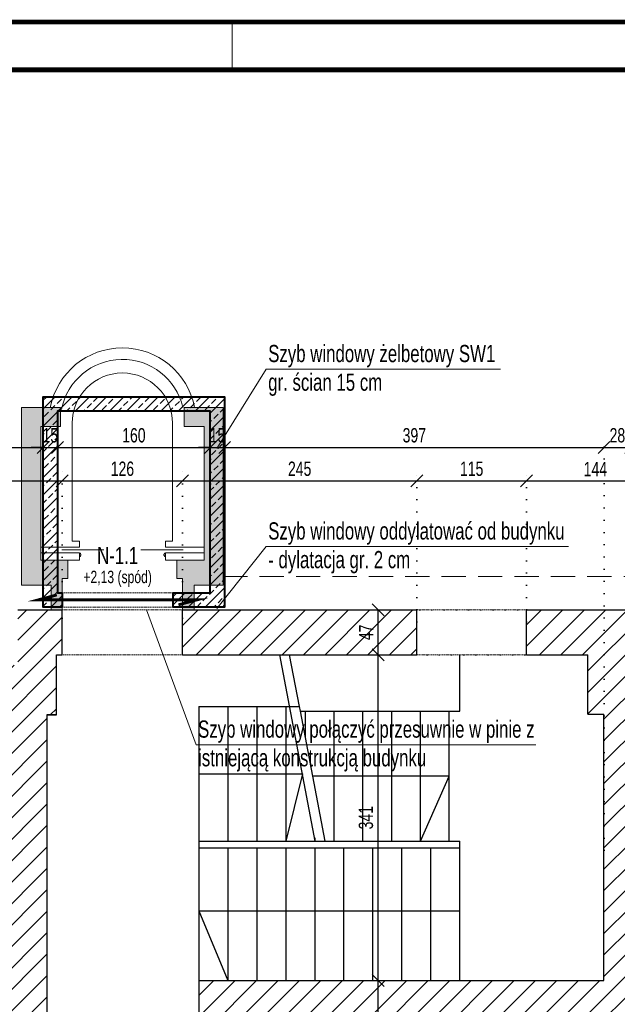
# Model space of a CAD drawing. Header units: millimetres. Extents: x 11149 to 111407, y -107619 to -23630.
# Tile 103 of 245: x 13029 to 13655, y -28161 to -27130. Entities that reach past the tile are written whole.
import ezdxf
from ezdxf.enums import TextEntityAlignment as Align

# ---------------------------------------------------------------- set-up
doc = ezdxf.new("R2010")
doc.units = ezdxf.units.MM
doc.header["$LTSCALE"] = 2
for name, pattern in [('DOT', [6.35, 0, -6.35]), ('HIDDEN', [9.525, 6.35, -3.175]), ('HIDDENX2', [19.05, 12.7, -6.35])]:
    doc.linetypes.add(name, pattern=pattern)
doc.layers.get('0').update_dxf_attribs({"plot": 0})
doc.layers.get('Defpoints').update_dxf_attribs({"color": 1})
for name, color, linetype, lineweight in [('0_OPIS', 7, 'Continuous', 13), ('3DPLAN_A_DRZWI', 173, 'Continuous', 5), ('3DPLAN_A_WYSOKOŚCI ZMIANA', 144, 'HIDDENX2', 5), ('A_WYBURZENIA', 6, 'Continuous', 0), ('A_ściany mur', 2, 'Continuous', 30), ('e-cad_opisyNadproża', 7, 'Continuous', 9), ('e-cad_wymiary', 4, 'Continuous', 9), ('Opisy', 7, 'Continuous', 13)]:
    doc.layers.add(name, color=color, linetype=linetype, lineweight=lineweight)
doc.layers.add('3DPLAN_A_KRESKOWANIE 1', color=253, linetype='Continuous')
doc.layers.add('A_SCHODY', color=6, linetype='Continuous')
doc.styles.add('e-cad_1', font='arial.ttf', dxfattribs={"width": 0.7})
doc.dimstyles.new('e-cad_1_100_[cm]', dxfattribs={"dimscale": 10, "dimtxt": 1.5, "dimasz": 1.25, "dimexe": 1.25, "dimexo": 0.625, "dimgap": 0.5, "dimtad": 1, "dimdec": 0, "dimrnd": 1, "dimzin": 1, "dimtxsty": 'e-cad_1', "dimblk": 'OBLIQUE', "dimcen": 2.5, "dimclrd": 256, "dimclre": 252, "dimclrt": 7, "dimadec": 0, "dimazin": 0, "dimtfac": 1, "dimtix": 1, "dimtmove": 2, "dimatfit": 3, "dimldrblk": 'NONE', "dimfxl": 60, "dimfxlon": 1, "dimarcsym": 0})

# ---------------------------------------------------------------- blocks, each defined once
blk = doc.blocks.new('D PRZESÓWNE 2X')
at = {"layer": '3DPLAN_A_DRZWI', "lineweight": 20}
for p, q in [((-20.5, 3.7), (28.4, 3.7)), ((120.5, 3.7), (71.6, 3.7))]:
    blk.add_line(p, q, dxfattribs=at)
at = {"layer": '3DPLAN_A_DRZWI'}
for points in [[(0, 0), (1.2, 0), (1.2, -1.2), (1.7, -1.2), (1.7, -2.9), (1.2, -2.9), (1.2, -4.1), (0, -4.1), (0, 0)], [(100, 0), (98.8, 0), (98.8, -1.2), (98.3, -1.2), (98.3, -2.9), (98.8, -2.9), (98.8, -4.1), (100, -4.1), (100, 0)]]:
    blk.add_lwpolyline(points, dxfattribs=at)
blk = doc.blocks.new('_OBLIQUE')
at = {"color": 0, "linetype": 'ByBlock', "lineweight": -2}
blk.add_line((-0.5, -0.5), (0.5, 0.5), dxfattribs=at)
blk = doc.blocks.new('*D312')
at = {"layer": 'Defpoints', "color": 0}
for p in [(13074, -27612.9), (13074, -27763), (12940, -27834.9)]:
    blk.add_point(p, dxfattribs=at)
at = {"layer": 'e-cad_wymiary', "color": 252, "linetype": 'DOT', "lineweight": -2}
for p, q in [((12940, -27828.6), (12940, -27600.4)), ((13074, -27756.7), (13074, -27600.4))]:
    blk.add_line(p, q, dxfattribs=at)
at = {"layer": 'e-cad_wymiary', "lineweight": -2}
blk.add_line((12940, -27612.9), (13074, -27612.9), dxfattribs=at)
at = {"layer": 'e-cad_wymiary', "lineweight": -2, "xscale": 12.5, "yscale": 12.5, "zscale": 12.5, "rotation": 180}
blk.add_blockref('_OBLIQUE', (12940, -27612.9), dxfattribs=at)
at = {"layer": 'e-cad_wymiary', "lineweight": -2, "xscale": 12.5, "yscale": 12.5, "zscale": 12.5}
blk.add_blockref('_OBLIQUE', (13074, -27612.9), dxfattribs=at)
at = {"layer": 'e-cad_wymiary', "color": 7, "insert": (13007, -27600.2), "char_height": 15, "attachment_point": 5, "style": 'e-cad_1'}
blk.add_mtext('134', dxfattribs=at)
blk = doc.blocks.new('_None')
blk = doc.blocks.new('*D313')
at = {"layer": 'Defpoints', "color": 0}
for p in [(13200, -27612.9), (13074, -27763), (13200, -27763)]:
    blk.add_point(p, dxfattribs=at)
at = {"layer": 'e-cad_wymiary', "color": 252, "linetype": 'DOT', "lineweight": -2}
for p, q in [((13074, -27756.7), (13074, -27600.4)), ((13200, -27756.7), (13200, -27600.4))]:
    blk.add_line(p, q, dxfattribs=at)
at = {"layer": 'e-cad_wymiary', "lineweight": -2}
blk.add_line((13074, -27612.9), (13200, -27612.9), dxfattribs=at)
at = {"layer": 'e-cad_wymiary', "lineweight": -2, "xscale": 12.5, "yscale": 12.5, "zscale": 12.5, "rotation": 180}
blk.add_blockref('_OBLIQUE', (13074, -27612.9), dxfattribs=at)
at = {"layer": 'e-cad_wymiary', "lineweight": -2, "xscale": 12.5, "yscale": 12.5, "zscale": 12.5}
blk.add_blockref('_OBLIQUE', (13200, -27612.9), dxfattribs=at)
at = {"layer": 'e-cad_wymiary', "color": 7, "insert": (13137, -27600.2), "char_height": 15, "attachment_point": 5, "style": 'e-cad_1'}
blk.add_mtext('126', dxfattribs=at)
blk = doc.blocks.new('*D314')
at = {"layer": 'Defpoints', "color": 0}
for p in [(13445, -27612.9), (13200, -27763), (13445, -27766.7)]:
    blk.add_point(p, dxfattribs=at)
at = {"layer": 'e-cad_wymiary', "color": 252, "linetype": 'DOT', "lineweight": -2}
for p, q in [((13200, -27756.7), (13200, -27600.4)), ((13445, -27760.4), (13445, -27600.4))]:
    blk.add_line(p, q, dxfattribs=at)
at = {"layer": 'e-cad_wymiary', "lineweight": -2}
blk.add_line((13200, -27612.9), (13445, -27612.9), dxfattribs=at)
at = {"layer": 'e-cad_wymiary', "lineweight": -2, "xscale": 12.5, "yscale": 12.5, "zscale": 12.5, "rotation": 180}
blk.add_blockref('_OBLIQUE', (13200, -27612.9), dxfattribs=at)
at = {"layer": 'e-cad_wymiary', "lineweight": -2, "xscale": 12.5, "yscale": 12.5, "zscale": 12.5}
blk.add_blockref('_OBLIQUE', (13445, -27612.9), dxfattribs=at)
at = {"layer": 'e-cad_wymiary', "color": 7, "insert": (13322.5, -27600.2), "char_height": 15, "attachment_point": 5, "style": 'e-cad_1'}
blk.add_mtext('245', dxfattribs=at)
blk = doc.blocks.new('*D315')
at = {"layer": 'Defpoints', "color": 0}
for p in [(13560, -27612.9), (13445, -27766.7), (13560, -27766.7)]:
    blk.add_point(p, dxfattribs=at)
at = {"layer": 'e-cad_wymiary', "color": 252, "linetype": 'DOT', "lineweight": -2}
for p, q in [((13445, -27760.4), (13445, -27600.4)), ((13560, -27760.4), (13560, -27600.4))]:
    blk.add_line(p, q, dxfattribs=at)
at = {"layer": 'e-cad_wymiary', "lineweight": -2}
blk.add_line((13445, -27612.9), (13560, -27612.9), dxfattribs=at)
at = {"layer": 'e-cad_wymiary', "lineweight": -2, "xscale": 12.5, "yscale": 12.5, "zscale": 12.5, "rotation": 180}
blk.add_blockref('_OBLIQUE', (13445, -27612.9), dxfattribs=at)
at = {"layer": 'e-cad_wymiary', "lineweight": -2, "xscale": 12.5, "yscale": 12.5, "zscale": 12.5}
blk.add_blockref('_OBLIQUE', (13560, -27612.9), dxfattribs=at)
at = {"layer": 'e-cad_wymiary', "color": 7, "insert": (13502.5, -27600.2), "char_height": 15, "attachment_point": 5, "style": 'e-cad_1'}
blk.add_mtext('115', dxfattribs=at)
blk = doc.blocks.new('*D316')
at = {"layer": 'Defpoints', "color": 0}
for p in [(13704, -27612.9), (13560, -27766.7), (13704, -27846.4)]:
    blk.add_point(p, dxfattribs=at)
at = {"layer": 'e-cad_wymiary', "color": 252, "linetype": 'DOT', "lineweight": -2}
for p, q in [((13560, -27760.4), (13560, -27600.4)), ((13704, -27840.1), (13704, -27600.4))]:
    blk.add_line(p, q, dxfattribs=at)
at = {"layer": 'e-cad_wymiary', "lineweight": -2}
blk.add_line((13560, -27612.9), (13704, -27612.9), dxfattribs=at)
at = {"layer": 'e-cad_wymiary', "lineweight": -2, "xscale": 12.5, "yscale": 12.5, "zscale": 12.5, "rotation": 180}
blk.add_blockref('_OBLIQUE', (13560, -27612.9), dxfattribs=at)
at = {"layer": 'e-cad_wymiary', "lineweight": -2, "xscale": 12.5, "yscale": 12.5, "zscale": 12.5}
blk.add_blockref('_OBLIQUE', (13704, -27612.9), dxfattribs=at)
at = {"layer": 'e-cad_wymiary', "color": 7, "insert": (13632, -27600.4), "char_height": 15, "attachment_point": 5, "style": 'e-cad_1'}
blk.add_mtext('144', dxfattribs=at)
blk = doc.blocks.new('*D336')
at = {"layer": 'Defpoints', "color": 0}
for p in [(13054, -27577.9), (13054, -27640.1), (12457, -27924)]:
    blk.add_point(p, dxfattribs=at)
at = {"layer": 'e-cad_wymiary', "color": 252, "linetype": 'DOT', "lineweight": -2}
for p, q in [((12457, -27917.7), (12457, -27565.4)), ((13054, -27633.8), (13054, -27565.4))]:
    blk.add_line(p, q, dxfattribs=at)
at = {"layer": 'e-cad_wymiary', "lineweight": -2}
blk.add_line((12457, -27577.9), (13054, -27577.9), dxfattribs=at)
at = {"layer": 'e-cad_wymiary', "lineweight": -2, "xscale": 12.5, "yscale": 12.5, "zscale": 12.5, "rotation": 180}
blk.add_blockref('_OBLIQUE', (12457, -27577.9), dxfattribs=at)
at = {"layer": 'e-cad_wymiary', "lineweight": -2, "xscale": 12.5, "yscale": 12.5, "zscale": 12.5}
blk.add_blockref('_OBLIQUE', (13054, -27577.9), dxfattribs=at)
at = {"layer": 'e-cad_wymiary', "color": 7, "insert": (12755.5, -27565.2), "char_height": 15, "attachment_point": 5, "style": 'e-cad_1'}
blk.add_mtext('597', dxfattribs=at)
blk = doc.blocks.new('*D337')
at = {"layer": 'Defpoints', "color": 0}
for p in [(13069, -27577.9), (13054, -27640.1), (13069, -27643.3)]:
    blk.add_point(p, dxfattribs=at)
at = {"layer": 'e-cad_wymiary', "color": 252, "linetype": 'DOT', "lineweight": -2}
for p, q in [((13054, -27633.8), (13054, -27565.4)), ((13069, -27637.1), (13069, -27565.4))]:
    blk.add_line(p, q, dxfattribs=at)
at = {"layer": 'e-cad_wymiary', "lineweight": -2}
for p, q in [((13054, -27577.9), (13041.5, -27577.9)), ((13054, -27577.9), (13069, -27577.9)), ((13069, -27577.9), (13081.5, -27577.9))]:
    blk.add_line(p, q, dxfattribs=at)
at = {"layer": 'e-cad_wymiary', "lineweight": -2, "xscale": 12.5, "yscale": 12.5, "zscale": 12.5}
blk.add_blockref('_OBLIQUE', (13054, -27577.9), dxfattribs=at)
at = {"layer": 'e-cad_wymiary', "lineweight": -2, "xscale": 12.5, "yscale": 12.5, "zscale": 12.5, "rotation": 180}
blk.add_blockref('_OBLIQUE', (13069, -27577.9), dxfattribs=at)
at = {"layer": 'e-cad_wymiary', "color": 7, "insert": (13061.5, -27565.2), "char_height": 15, "attachment_point": 5, "style": 'e-cad_1'}
blk.add_mtext('15', dxfattribs=at)
blk = doc.blocks.new('*D338')
at = {"layer": 'Defpoints', "color": 0}
for p in [(13229, -27577.9), (13069, -27643.3), (13229, -27634.9)]:
    blk.add_point(p, dxfattribs=at)
at = {"layer": 'e-cad_wymiary', "color": 252, "linetype": 'DOT', "lineweight": -2}
for p, q in [((13069, -27637.1), (13069, -27565.4)), ((13229, -27628.6), (13229, -27565.4))]:
    blk.add_line(p, q, dxfattribs=at)
at = {"layer": 'e-cad_wymiary', "lineweight": -2}
blk.add_line((13069, -27577.9), (13229, -27577.9), dxfattribs=at)
at = {"layer": 'e-cad_wymiary', "lineweight": -2, "xscale": 12.5, "yscale": 12.5, "zscale": 12.5, "rotation": 180}
blk.add_blockref('_OBLIQUE', (13069, -27577.9), dxfattribs=at)
at = {"layer": 'e-cad_wymiary', "lineweight": -2, "xscale": 12.5, "yscale": 12.5, "zscale": 12.5}
blk.add_blockref('_OBLIQUE', (13229, -27577.9), dxfattribs=at)
at = {"layer": 'e-cad_wymiary', "color": 7, "insert": (13149, -27565.2), "char_height": 15, "attachment_point": 5, "style": 'e-cad_1'}
blk.add_mtext('160', dxfattribs=at)
blk = doc.blocks.new('*D339')
at = {"layer": 'Defpoints', "color": 0}
for p in [(13244, -27577.9), (13229, -27634.9), (13244, -27634.9)]:
    blk.add_point(p, dxfattribs=at)
at = {"layer": 'e-cad_wymiary', "color": 252, "linetype": 'DOT', "lineweight": -2}
for p, q in [((13229, -27628.6), (13229, -27565.4)), ((13244, -27628.6), (13244, -27565.4))]:
    blk.add_line(p, q, dxfattribs=at)
at = {"layer": 'e-cad_wymiary', "lineweight": -2}
for p, q in [((13229, -27577.9), (13216.5, -27577.9)), ((13229, -27577.9), (13244, -27577.9)), ((13244, -27577.9), (13256.5, -27577.9))]:
    blk.add_line(p, q, dxfattribs=at)
at = {"layer": 'e-cad_wymiary', "lineweight": -2, "xscale": 12.5, "yscale": 12.5, "zscale": 12.5}
blk.add_blockref('_OBLIQUE', (13229, -27577.9), dxfattribs=at)
at = {"layer": 'e-cad_wymiary', "lineweight": -2, "xscale": 12.5, "yscale": 12.5, "zscale": 12.5, "rotation": 180}
blk.add_blockref('_OBLIQUE', (13244, -27577.9), dxfattribs=at)
at = {"layer": 'e-cad_wymiary', "color": 7, "insert": (13236.5, -27565.2), "char_height": 15, "attachment_point": 5, "style": 'e-cad_1'}
blk.add_mtext('15', dxfattribs=at)
blk = doc.blocks.new('*D340')
at = {"layer": 'Defpoints', "color": 0}
for p in [(13641, -27577.9), (13244, -27634.9), (13641, -28005.8)]:
    blk.add_point(p, dxfattribs=at)
at = {"layer": 'e-cad_wymiary', "color": 252, "linetype": 'DOT', "lineweight": -2}
for p, q in [((13244, -27628.6), (13244, -27565.4)), ((13641, -27999.5), (13641, -27565.4))]:
    blk.add_line(p, q, dxfattribs=at)
at = {"layer": 'e-cad_wymiary', "lineweight": -2}
blk.add_line((13244, -27577.9), (13641, -27577.9), dxfattribs=at)
at = {"layer": 'e-cad_wymiary', "lineweight": -2, "xscale": 12.5, "yscale": 12.5, "zscale": 12.5, "rotation": 180}
blk.add_blockref('_OBLIQUE', (13244, -27577.9), dxfattribs=at)
at = {"layer": 'e-cad_wymiary', "lineweight": -2, "xscale": 12.5, "yscale": 12.5, "zscale": 12.5}
blk.add_blockref('_OBLIQUE', (13641, -27577.9), dxfattribs=at)
at = {"layer": 'e-cad_wymiary', "color": 7, "insert": (13442.5, -27565.2), "char_height": 15, "attachment_point": 5, "style": 'e-cad_1'}
blk.add_mtext('397', dxfattribs=at)
blk = doc.blocks.new('*D341')
at = {"layer": 'Defpoints', "color": 0}
for p in [(13669, -27577.9), (13641, -28005.8), (13669, -28008)]:
    blk.add_point(p, dxfattribs=at)
at = {"layer": 'e-cad_wymiary', "color": 252, "linetype": 'DOT', "lineweight": -2}
for p, q in [((13641, -27999.5), (13641, -27565.4)), ((13669, -28001.7), (13669, -27565.4))]:
    blk.add_line(p, q, dxfattribs=at)
at = {"layer": 'e-cad_wymiary', "lineweight": -2}
blk.add_line((13641, -27577.9), (13669, -27577.9), dxfattribs=at)
at = {"layer": 'e-cad_wymiary', "lineweight": -2, "xscale": 12.5, "yscale": 12.5, "zscale": 12.5, "rotation": 180}
blk.add_blockref('_OBLIQUE', (13641, -27577.9), dxfattribs=at)
at = {"layer": 'e-cad_wymiary', "lineweight": -2, "xscale": 12.5, "yscale": 12.5, "zscale": 12.5}
blk.add_blockref('_OBLIQUE', (13669, -27577.9), dxfattribs=at)
at = {"layer": 'e-cad_wymiary', "color": 7, "insert": (13655, -27565.2), "char_height": 15, "attachment_point": 5, "style": 'e-cad_1'}
blk.add_mtext('28', dxfattribs=at)
blk = doc.blocks.new('*D436')
at = {"layer": 'Defpoints', "color": 0}
for p in [(13404.6, -28135.9), (13588, -28135.9), (13507.2, -28232.9)]:
    blk.add_point(p, dxfattribs=at)
at = {"layer": 'e-cad_wymiary', "color": 252, "linetype": 'DOT', "lineweight": -2}
for p, q in [((13581.7, -28135.9), (13392.1, -28135.9)), ((13500.9, -28232.9), (13392.1, -28232.9))]:
    blk.add_line(p, q, dxfattribs=at)
at = {"layer": 'e-cad_wymiary', "lineweight": -2}
blk.add_line((13404.6, -28232.9), (13404.6, -28135.9), dxfattribs=at)
at = {"layer": 'e-cad_wymiary', "lineweight": -2, "xscale": 12.5, "yscale": 12.5, "zscale": 12.5}
for p, rotation in [((13404.6, -28135.9), 90), ((13404.6, -28232.9), 270)]:
    blk.add_blockref('_OBLIQUE', p, dxfattribs=dict(at, rotation=rotation))
at = {"layer": 'e-cad_wymiary', "color": 7, "insert": (13391.9, -28184.4), "char_height": 15, "attachment_point": 5, "rotation": 90, "style": 'e-cad_1'}
blk.add_mtext('97', dxfattribs=at)
blk = doc.blocks.new('*D437')
at = {"layer": 'Defpoints', "color": 0}
for p in [(13404.6, -27794.9), (13602.9, -27794.9), (13588, -28135.9)]:
    blk.add_point(p, dxfattribs=at)
at = {"layer": 'e-cad_wymiary', "color": 252, "linetype": 'DOT', "lineweight": -2}
for p, q in [((13596.6, -27794.9), (13392.1, -27794.9)), ((13581.7, -28135.9), (13392.1, -28135.9))]:
    blk.add_line(p, q, dxfattribs=at)
at = {"layer": 'e-cad_wymiary', "lineweight": -2}
blk.add_line((13404.6, -28135.9), (13404.6, -27794.9), dxfattribs=at)
at = {"layer": 'e-cad_wymiary', "lineweight": -2, "xscale": 12.5, "yscale": 12.5, "zscale": 12.5}
for p, rotation in [((13404.6, -27794.9), 90), ((13404.6, -28135.9), 270)]:
    blk.add_blockref('_OBLIQUE', p, dxfattribs=dict(at, rotation=rotation))
at = {"layer": 'e-cad_wymiary', "color": 7, "insert": (13391.9, -27965.4), "char_height": 15, "attachment_point": 5, "rotation": 90, "style": 'e-cad_1'}
blk.add_mtext('341', dxfattribs=at)
blk = doc.blocks.new('*D438')
at = {"layer": 'Defpoints', "color": 0}
for p in [(13404.6, -27747.9), (13620.7, -27747.9), (13602.9, -27794.9)]:
    blk.add_point(p, dxfattribs=at)
at = {"layer": 'e-cad_wymiary', "color": 252, "linetype": 'DOT', "lineweight": -2}
for p, q in [((13614.5, -27747.9), (13392.1, -27747.9)), ((13596.6, -27794.9), (13392.1, -27794.9))]:
    blk.add_line(p, q, dxfattribs=at)
at = {"layer": 'e-cad_wymiary', "lineweight": -2}
blk.add_line((13404.6, -27794.9), (13404.6, -27747.9), dxfattribs=at)
at = {"layer": 'e-cad_wymiary', "lineweight": -2, "xscale": 12.5, "yscale": 12.5, "zscale": 12.5}
for p, rotation in [((13404.6, -27747.9), 90), ((13404.6, -27794.9), 270)]:
    blk.add_blockref('_OBLIQUE', p, dxfattribs=dict(at, rotation=rotation))
at = {"layer": 'e-cad_wymiary', "color": 7, "insert": (13392.1, -27771.4), "char_height": 15, "attachment_point": 5, "rotation": 90, "style": 'e-cad_1'}
blk.add_mtext('47', dxfattribs=at)

msp = doc.modelspace()

# ---------------------------------------------------------------- hatches: boundary and pattern name
at = {"layer": '3DPLAN_A_KRESKOWANIE 1'}
h = msp.add_hatch(dxfattribs=at)
h.set_pattern_fill('ANSI31', color=256, scale=5, style=0)
h.set_pattern_definition([(45, (15147.047, -29342.012), (-11.22532, 11.22532), [])])
h.paths.add_polyline_path([(15208.99, -29306.89), (15087.99, -29306.89), (15087.99, -29384.89), (15208.99, -29384.89)])
h.paths.add_polyline_path([(16677.49, -29121.89), (16623.99, -29121.89), (16623.99, -29308.89), (16290.99, -29308.89), (16290.99, -29384.89), (16677.49, -29384.89)])
h.paths.add_polyline_path([(16115.99, -29308.89), (16047.99, -29308.89), (16047.99, -29148.89), (16014.99, -29148.89), (16014.99, -29308.89), (15977.99, -29308.89), (15977.99, -29384.89), (16115.99, -29384.89)])
h.paths.add_polyline_path([(15802.99, -29308.89), (15767.99, -29308.89), (15767.99, -28746.89), (15772.99, -28746.89), (15772.99, -28712.89), (15691.99, -28712.89), (15691.99, -28642.89), (15671.99, -28642.89), (15671.99, -28710.89), (15658.99, -28710.89), (15658.99, -28746.89), (15736.99, -28746.89), (15736.99, -29058.89), (15726.99, -29058.89), (15726.99, -29069.89), (15736.99, -29069.89), (15736.99, -29306.89), (15689.99, -29306.89), (15689.99, -29384.89), (15802.99, -29384.89)])
h.paths.add_polyline_path([(16443.99, -28715.89), (16348.99, -28715.89), (16348.99, -28647.89), (16324.99, -28647.89), (16324.99, -28715.89), (16097.99, -28715.89), (16097.99, -28691.89), (16056.99, -28691.89), (16056.99, -28450.89), (16068.99, -28450.89), (16068.99, -28440.89), (16324.99, -28440.89), (16324.99, -28557.89), (16348.99, -28557.89), (16348.99, -28439.89), (16623.99, -28439.89), (16623.99, -28481.89), (16677.49, -28481.89), (16677.49, -28090.89), (16618.99, -28090.89), (16618.99, -28420.89), (15614.99, -28420.89), (15614.99, -28441.89), (15671.99, -28441.89), (15671.99, -28522.89), (15691.99, -28522.89), (15691.99, -28438.89), (16026.99, -28438.89), (16026.99, -28712.89), (15892.99, -28712.89), (15892.99, -28746.89), (16014.99, -28746.89), (16014.99, -28802.89), (16047.99, -28802.89), (16047.99, -28747.89), (16069.99, -28747.89), (16069.99, -28744.89), (16443.99, -28744.89)])
h.paths.add_polyline_path([(16677.49, -28681.89), (16623.99, -28681.89), (16623.99, -28715.89), (16533.99, -28715.89), (16533.99, -28744.89), (16623.99, -28744.89), (16623.99, -28782.89), (16677.49, -28782.89)])
h.paths.add_polyline_path([(16677.49, -28566.89), (16623.99, -28566.89), (16623.99, -28601.89), (16677.49, -28601.89)])
h.paths.add_polyline_path([(16677.49, -28867.89), (16623.99, -28867.89), (16623.99, -28916.89), (16677.49, -28916.89)])
h.paths.add_polyline_path([(16677.49, -27805.89), (15967.99, -27805.89), (15967.99, -27862.89), (16618.99, -27862.89), (16618.99, -27970.89), (16677.49, -27970.89)])
h.paths.add_polyline_path([(15500.99, -27805.89), (15380.99, -27805.89), (15380.99, -27867.89), (15454.99, -27867.89), (15454.99, -28420.89), (14450.99, -28420.89), (14450.99, -28435.89), (14331.99, -28435.89), (14331.99, -28420.89), (14227.99, -28420.89), (14227.99, -28435.89), (14207.99, -28435.89), (14207.99, -28467.89), (14230.99, -28467.89), (14230.99, -28496.89), (14276.99, -28496.89), (14276.99, -28467.89), (14827.99, -28467.89), (14827.99, -28490.89), (14866.99, -28490.89), (14866.99, -28439.89), (15420.99, -28439.89), (15420.99, -28504.89), (15467.99, -28504.89), (15467.99, -28441.89), (15494.99, -28441.89), (15494.99, -28420.89), (15467.99, -28420.89), (15467.99, -27862.89), (15500.99, -27862.89)])
h.paths.add_polyline_path([(15792.99, -27805.89), (15675.99, -27805.89), (15675.99, -27862.89), (15792.99, -27862.89)])
h.paths.add_polyline_path([(14935.99, -28756.89), (15425.99, -28756.89), (15425.99, -29306.89), (15383.99, -29306.89), (15383.99, -29384.89), (15514.99, -29384.89), (15514.99, -29306.89), (15441.99, -29306.89), (15441.99, -29069.89), (15636.99, -29069.89), (15636.99, -29058.89), (15441.99, -29058.89), (15441.99, -28772.89), (15466.99, -28772.89), (15466.99, -28746.89), (15568.99, -28746.89), (15568.99, -28710.89), (15467.99, -28710.89), (15467.99, -28677.89), (15420.99, -28677.89), (15420.99, -28720.89), (14866.99, -28720.89), (14866.99, -28640.89), (14827.99, -28640.89), (14827.99, -28721.89), (14417.99, -28721.89), (14417.99, -28756.89), (14765.99, -28756.89), (14765.99, -28833.89), (14935.99, -28833.89)])
h.paths.add_polyline_path([(14912.99, -29306.89), (14891.99, -29306.89), (14891.99, -28974.89), (14421.99, -28974.89), (14421.99, -28984.89), (14884.99, -28984.89), (14884.99, -29310.89), (14777.99, -29310.89), (14777.99, -29384.89), (14912.99, -29384.89)])
h.paths.add_polyline_path([(14602.99, -29310.89), (14487.99, -29310.89), (14487.99, -29384.89), (14602.99, -29384.89)])
h.paths.add_polyline_path([(14312.99, -29310.89), (14262.99, -29310.89), (14262.99, -28984.89), (14341.99, -28984.89), (14341.99, -28974.89), (14262.99, -28974.89), (14262.99, -28756.89), (14297.99, -28756.89), (14297.99, -28721.89), (14276.99, -28721.89), (14276.99, -28667.89), (14228.99, -28667.89), (14228.99, -28721.89), (13922.99, -28721.89), (13922.99, -28754.89), (13935.99, -28754.89), (13935.99, -28884.89), (13953.99, -28884.89), (13953.99, -28754.89), (14226.99, -28754.89), (14226.99, -29323.89), (14186.99, -29323.89), (14186.99, -29384.89), (14312.99, -29384.89)])
h.paths.add_polyline_path([(14011.99, -29323.89), (13953.99, -29323.89), (13953.99, -28979.89), (13935.99, -28979.89), (13935.99, -29320.89), (13895.99, -29320.89), (13895.99, -29384.89), (14011.99, -29384.89)])
h.paths.add_polyline_path([(13720.99, -29320.89), (13668.99, -29320.89), (13668.99, -29039.89), (13722.99, -29039.89), (13722.99, -28875.89), (13664.99, -28875.89), (13664.99, -28769.89), (13673.99, -28769.89), (13673.99, -28754.89), (13832.99, -28754.89), (13832.99, -28721.89), (13810.99, -28721.89), (13810.99, -28684.89), (13793.99, -28684.89), (13793.99, -28721.89), (13683.99, -28721.89), (13683.99, -28682.89), (13649.99, -28682.89), (13629.99, -28682.89), (13629.99, -28715.89), (13626.99, -28715.89), (13626.99, -28933.89), (13626.99, -28950.89), (13626.99, -29316.89), (13584.99, -29316.89), (13584.99, -29384.89), (13720.99, -29384.89)])
h.paths.add_polyline_path([(13668.99, -27956.89), (13700.99, -27956.89), (13700.99, -27866.89), (13703.99, -27866.89), (13703.99, -27805.89), (13681.49, -27805.89), (13681.49, -27747.89), (13559.97, -27747.89), (13559.97, -27794.89), (13623.99, -27794.89), (13623.99, -27856.89), (13640.99, -27856.89), (13640.99, -28135.89), (13216.99, -28135.89), (13216.99, -28434.89), (13209.99, -28434.89), (13209.99, -28463.89), (13216.99, -28463.89), (13305.2, -28463.89), (13305.2, -28429.89), (13252.2, -28429.89), (13252.2, -28179.89), (13371.2, -28179.89), (13371.2, -28242.89), (13424.2, -28242.89), (13424.2, -28429.89), (13395.2, -28429.89), (13395.2, -28463.89), (13521.99, -28463.89), (13521.99, -28429.89), (13434.99, -28429.89), (13434.99, -28240.89), (13487.99, -28240.89), (13487.99, -28181.89), (13633.99, -28181.89), (13633.99, -28242.89), (13633.99, -28416.89), (13620.99, -28416.89), (13620.99, -28429.89), (13611.99, -28429.89), (13611.99, -28463.89), (13629.99, -28463.89), (13629.99, -28532.89), (13649.99, -28532.89), (13649.99, -28521.89), (13683.99, -28521.89), (13683.99, -28467.89), (13793.99, -28467.89), (13793.99, -28534.89), (13810.99, -28534.89), (13810.99, -28467.89), (13836.99, -28467.89), (13836.99, -28435.89), (13668.99, -28435.89)])
h.paths.add_polyline_path([(14010.99, -27805.89), (13878.99, -27805.89), (13878.99, -27866.89), (13932.99, -27866.89), (13932.99, -28435.89), (13921.99, -28435.89), (13921.99, -28467.89), (14077.99, -28467.89), (14077.99, -28435.89), (13960.99, -28435.89), (13960.99, -27867.89), (14010.99, -27867.89)])
h.paths.add_polyline_path([(14308.99, -27805.89), (14185.99, -27805.89), (14185.99, -27867.89), (14308.99, -27867.89)])
h.paths.add_polyline_path([(14607.99, -27805.89), (14483.99, -27805.89), (14483.99, -27867.89), (14607.99, -27867.89)])
h.paths.add_polyline_path([(14903.99, -27805.89), (14782.99, -27805.89), (14782.99, -27867.89), (14903.99, -27867.89)])
h.paths.add_polyline_path([(15205.99, -27805.89), (15078.99, -27805.89), (15078.99, -27867.89), (15205.99, -27867.89)])
h.paths.add_polyline_path([(12480.84, -29301.89), (12411.84, -29301.89), (12411.84, -28913.89), (12510.99, -28913.89), (12510.99, -28896.89), (12411.99, -28896.89), (12411.99, -28889.89), (12391.99, -28889.89), (12391.99, -29317.89), (11837.99, -29317.89), (11837.99, -29070.89), (11781.49, -29070.89), (11781.49, -29384.89), (12480.84, -29384.89)])
h.paths.add_polyline_path([(12297.99, -28133.89), (11825.99, -28133.89), (11825.99, -28063.89), (11774.49, -28063.89), (11774.49, -28175.39), (11826.99, -28175.39), (11826.99, -28139.89), (12297.99, -28139.89)])
h.paths.add_polyline_path([(11825.99, -27851.89), (12410.99, -27851.89), (12410.99, -28133.89), (12387.99, -28133.89), (12387.99, -28139.89), (12410.99, -28139.89), (12410.99, -28286.89), (12426.99, -28286.89), (12426.99, -28228.89), (12531.99, -28228.89), (12531.99, -28218.89), (12420.99, -28218.89), (12420.99, -28006.89), (12456.99, -28006.89), (12456.99, -27863.89), (12456.99, -27805.89), (11774.49, -27805.89), (11774.49, -27888.89), (11825.99, -27888.89)])
h.paths.add_polyline_path([(12769.99, -27805.89), (12661.49, -27805.89), (12626.99, -27805.89), (12626.99, -27863.89), (12769.99, -27863.89)])
h.paths.add_polyline_path([(13027.49, -27747.89), (13027.49, -27805.89), (13026.62, -27805.89), (12939.99, -27805.89), (12939.99, -27832.39), (12939.99, -27837.39), (12939.99, -27863.89), (12939.99, -27933.89), (12975.99, -27933.89), (12975.99, -28098.89), (12975.99, -28116.34), (12975.99, -28218.89), (12778.19, -28218.89), (12768.19, -28218.89), (12669.19, -28218.89), (12631.99, -28218.89), (12631.99, -28220.23), (12631.99, -28227.55), (12631.99, -28228.89), (12648.99, -28228.89), (12648.99, -28462.89), (12689.46, -28462.89), (12694.99, -28462.89), (12694.99, -28448.19), (12694.99, -28441.59), (12694.99, -28426.89), (12689.46, -28426.89), (12667.99, -28426.89), (12667.99, -28375.66), (12667.99, -28325.66), (12667.99, -28237.89), (12842.99, -28237.89), (12851.99, -28237.89), (12979.99, -28237.89), (12979.99, -28266.81), (12979.99, -28305.03), (12979.99, -28326.89), (12979.99, -28339.89), (12979.99, -28368.31), (12979.99, -28406.53), (12979.99, -28426.89), (12851.99, -28426.89), (12842.99, -28426.89), (12784.99, -28426.89), (12784.99, -28441.59), (12784.99, -28448.19), (12784.99, -28462.89), (12784.99, -28541.89), (12789.73, -28541.89), (12797.24, -28541.89), (12801.99, -28541.89), (12801.99, -28461.89), (12922.99, -28461.89), (12937.99, -28461.89), (12937.99, -28505.89), (13026.62, -28505.89), (13030.99, -28505.89), (13030.99, -28463.89), (13089.99, -28463.89), (13089.99, -28452.39), (13089.99, -28446.38), (13089.99, -28434.89), (13070.99, -28434.89), (13070.99, -28421.89), (13057.99, -28421.89), (13057.99, -27857.89), (13067.99, -27857.89), (13067.99, -27794.89), (13073.99, -27794.89), (13073.99, -27747.89), (13062.49, -27747.89)])
h.paths.add_polyline_path([(13212, -27747.89), (13444.97, -27747.89), (13444.97, -27767.89), (13444.97, -27772.89), (13444.97, -27794.89), (13312.02, -27794.89), (13301.84, -27794.89), (13199.99, -27794.89), (13199.99, -27747.89)])
h.paths.add_polyline_path([(12783.84, -29301.89), (12725.84, -29301.89), (12725.84, -28870.89), (12709.99, -28870.89), (12709.99, -28896.89), (12609.99, -28896.89), (12609.99, -28913.89), (12709.84, -28913.89), (12709.84, -29301.89), (12653.84, -29301.89), (12653.84, -29384.89), (12783.84, -29384.89)])
h.paths.add_polyline_path([(13499.99, -29316.89), (13465.99, -29316.89), (13465.99, -29245.89), (13459.99, -29245.89), (13459.99, -29229.89), (13436.49, -29229.89), (13433.49, -29229.89), (13433.49, -29384.89), (13499.99, -29384.89)])
h.paths.add_polyline_path([(13076.99, -28849.89), (13049.99, -28849.89), (13049.99, -28933.89), (13096.99, -28933.89), (13096.99, -29041.89), (13049.99, -29041.89), (13049.99, -29319.89), (13104.99, -29319.89), (13104.99, -29384.89), (12956.84, -29384.89), (12956.84, -29301.89), (12994.84, -29301.89), (12994.84, -28922.89), (12952.84, -28922.89), (12952.84, -28790.89), (12994.84, -28790.89), (12994.84, -28731.89), (12725.84, -28731.89), (12725.84, -28772.89), (12709.99, -28772.89), (12709.99, -28746.89), (12685.99, -28746.89), (12685.99, -28715.89), (12784.99, -28715.89), (12784.99, -28691.89), (12801.99, -28691.89), (12801.99, -28715.89), (12937.99, -28715.89), (12937.99, -28683.89), (13030.99, -28683.89), (13030.99, -28716.89), (13076.99, -28716.89), (13076.99, -28832.89)])
h.paths.add_polyline_path([(13227.99, -29319.89), (13187.99, -29319.89), (13187.99, -29384.89), (13289.49, -29384.89), (13289.49, -29229.89), (13286.49, -29229.89), (13286.49, -29223.89), (13286.49, -29062.89), (13286.49, -29056.89), (13274.99, -29056.89), (13274.99, -29029.93), (13246.99, -29029.93), (13246.99, -29169.89), (13236.99, -29169.89), (13236.99, -29242.89), (13227.99, -29242.89)])
h.paths.add_polyline_path([(12383.99, -28455.89), (12401.99, -28455.81), (12401.99, -28523.89), (12426.99, -28523.89), (12426.99, -28376.89), (12410.99, -28376.89), (12410.99, -28408.89), (12393.99, -28408.89), (12393.99, -28418.89), (11826.99, -28418.89), (11826.99, -28350.39), (11774.49, -28350.39), (11774.49, -28429.89), (11562.49, -28429.89), (11562.49, -28493.89), (11595.99, -28493.89), (11595.99, -28452.89), (11776.99, -28452.89), (11776.99, -28490.89), (11826.99, -28490.89), (11826.99, -28455.89)])
h.paths.add_polyline_path([(12401.99, -28658.89), (12401.99, -28679.89), (12383.99, -28679.89), (12341.99, -28679.89), (12341.99, -28709.89), (11826.99, -28709.89), (11826.99, -28670.89), (11776.99, -28670.89), (11776.99, -28709.89), (11595.99, -28709.89), (11595.99, -28673.89), (11562.49, -28673.89), (11562.49, -28763.89), (11781.49, -28763.89), (11781.49, -28800.89), (11837.99, -28800.89), (11837.99, -28746.89), (12391.99, -28746.89), (12391.99, -28790.89), (12411.99, -28790.89), (12411.99, -28762.89), (12427.99, -28762.89), (12427.99, -28746.89), (12568.99, -28746.89), (12568.99, -28715.89), (12455.99, -28715.89), (12455.99, -28670.89), (12426.99, -28670.89), (12426.99, -28658.89)])
at = {"layer": 'A_WYBURZENIA', "transparency": 33554687}
h = msp.add_hatch(dxfattribs=at)
h.set_pattern_fill('DOTS', color=256)
h.set_pattern_definition([(0, (-5199.3971, -5192.851), (0.79375, 1.5875), [0, -1.5875])])
h.paths.add_polyline_path([(13242.49, -27535.89), (13201.66, -27535.89), (13201.66, -27555.89), (13222.49, -27555.89), (13222.49, -27601.34), (13242.49, -27601.34), (13242.49, -27535.89)], is_closed=False)
h.paths.add_polyline_path([(13222.49, -27695.89), (13193.99, -27695.89), (13193.99, -27714.89), (13199.99, -27714.89), (13199.99, -27747.89), (13212, -27747.89), (13212, -27721.89), (13242.49, -27721.89), (13242.49, -27601.34), (13222.49, -27601.34), (13222.49, -27695.89)], is_closed=False)
h.paths.add_polyline_path([(13073.99, -27714.89), (13079.99, -27714.89), (13079.99, -27695.89), (13051.49, -27695.89), (13051.49, -27555.89), (13072.31, -27555.89), (13072.31, -27535.89), (13031.49, -27535.89), (13031.49, -27721.89), (13062.49, -27721.89), (13062.49, -27747.89), (13073.99, -27747.89), (13073.99, -27714.89)], is_closed=False)
at = {"layer": 'e-cad_wymiary', "ltscale": 0.02}
h = msp.add_hatch(dxfattribs=at)
h.set_pattern_fill('ANSI33', color=3, scale=2)
h.set_pattern_definition([(45, (13174.152, -27471.2), (-8.98026, 8.98026), []), (45, (13183.132, -27471.2), (-8.98026, 8.98026), [6.35, -3.175])])
h.paths.add_polyline_path([(13053.99, -27524.89), (13053.99, -27744.89), (13073.99, -27744.89), (13073.99, -27729.89), (13068.99, -27729.89), (13068.99, -27539.89), (13228.99, -27539.89), (13228.99, -27729.89), (13189.99, -27729.89), (13189.99, -27744.89), (13243.99, -27744.89), (13243.99, -27524.89), (13053.99, -27524.89)], is_closed=False)

# ---------------------------------------------------------------- linework, layer by layer
at = {"layer": '0_OPIS'}
msp.add_line((13251.87, -27182.55), (13251.87, -27132.55), dxfattribs=at)
at = {"layer": '0_OPIS', "const_width": 5}
for points in [[(11151.87, -27132.55), (17451.87, -27132.55), (17451.87, -30102.55), (11151.87, -30102.55)], [(11451.87, -27182.55), (17401.87, -27182.55), (17401.87, -30052.55), (11451.87, -30052.55)]]:
    msp.add_lwpolyline(points, close=True, dxfattribs=at)
at = {"layer": '3DPLAN_A_WYSOKOŚCI ZMIANA'}
msp.add_line((13242.49, -27712.89), (16712.49, -27712.89), dxfattribs=at)
at = {"layer": 'A_SCHODY'}
for p, q in [((13338.85, -27989.89), (13301.84, -27794.89)), ((13322.27, -27848.89), (13312.02, -27794.89)), ((13489.99, -27853.89), (13489.99, -27794.89)), ((13216.99, -27848.89), (13216.99, -27989.89)), ((13216.99, -27848.89), (13322.27, -27848.89)), ((13247.29, -27848.89), (13247.29, -27989.89)), ((13277.59, -27848.89), (13277.59, -27989.89)), ((13307.89, -27848.89), (13307.89, -27989.89)), ((13323.21, -27853.89), (13322.27, -27848.89)), ((13323.21, -27853.89), (13489.99, -27853.89)), ((13349.03, -27989.89), (13323.21, -27853.89)), ((13328.49, -27881.66), (13328.49, -27853.89)), ((13358.59, -27989.89), (13358.59, -27853.89)), ((13388.69, -27989.89), (13388.69, -27853.89)), ((13418.79, -27989.89), (13418.79, -27853.89)), ((13448.89, -27989.89), (13448.89, -27853.89)), ((13478.99, -27989.89), (13478.99, -27853.89)), ((13216.99, -27919.39), (13325.47, -27919.39)), ((13325.47, -27919.39), (13307.89, -27989.89)), ((13478.99, -27921.89), (13336.12, -27921.89)), ((13448.89, -27989.89), (13478.99, -27921.89)), ((13216.99, -27989.89), (13489.99, -27989.89)), ((13216.99, -27989.89), (13216.99, -28135.89)), ((13338.19, -27986.39), (13338.19, -27989.89)), ((13489.99, -27996.89), (13489.99, -27989.89)), ((13216.99, -27996.89), (13489.99, -27996.89)), ((13247.29, -27996.89), (13247.29, -28135.89)), ((13277.59, -27996.89), (13277.59, -28135.89)), ((13307.89, -27996.89), (13307.89, -28135.89)), ((13338.19, -27996.89), (13338.19, -28135.89)), ((13368.49, -27996.89), (13368.49, -28135.89)), ((13398.79, -27996.89), (13398.79, -28135.89)), ((13429.09, -27996.89), (13429.09, -28135.89)), ((13459.39, -27996.89), (13459.39, -28135.89)), ((13489.99, -28135.89), (13489.99, -27996.89)), ((13216.99, -28062.89), (13489.99, -28062.89)), ((13216.99, -28062.89), (13247.29, -28135.89))]:
    msp.add_line(p, q, dxfattribs=at)
at = {"layer": 'A_WYBURZENIA'}
for p, q in [((13031.49, -27535.89), (13031.49, -27721.89)), ((13061.49, -27535.89), (13031.49, -27535.89)), ((13072.31, -27535.89), (13061.49, -27535.89)), ((13072.31, -27555.89), (13072.31, -27535.89)), ((13201.66, -27555.89), (13201.66, -27535.89)), ((13212.49, -27535.89), (13201.66, -27535.89)), ((13242.49, -27535.89), (13212.49, -27535.89)), ((13242.49, -27535.89), (13242.49, -27721.89)), ((13051.49, -27555.89), (13051.49, -27695.89)), ((13051.49, -27555.89), (13072.31, -27555.89)), ((13084.49, -27675.89), (13084.49, -27552.39)), ((13189.49, -27675.89), (13189.49, -27552.39)), ((13222.49, -27555.89), (13201.66, -27555.89)), ((13222.49, -27555.89), (13222.49, -27695.89)), ((13091.99, -27682.09), (13051.49, -27682.09)), ((13084.49, -27675.89), (13091.99, -27675.89)), ((13091.99, -27682.09), (13091.99, -27675.89)), ((13181.99, -27675.89), (13189.49, -27675.89)), ((13181.99, -27682.09), (13181.99, -27675.89)), ((13181.99, -27682.09), (13222.49, -27682.09)), ((13091.99, -27688.09), (13051.49, -27688.09)), ((13091.99, -27695.89), (13091.99, -27688.09)), ((13181.99, -27695.89), (13181.99, -27688.09)), ((13181.99, -27688.09), (13222.49, -27688.09)), ((13079.99, -27695.89), (13051.49, -27695.89)), ((13091.99, -27695.89), (13079.99, -27695.89)), ((13079.99, -27714.89), (13079.99, -27695.89)), ((13193.99, -27695.89), (13181.99, -27695.89)), ((13193.99, -27714.89), (13193.99, -27695.89)), ((13193.99, -27695.89), (13222.49, -27695.89)), ((13079.99, -27714.89), (13073.99, -27714.89)), ((13073.99, -27714.89), (13073.99, -27747.89)), ((13199.99, -27714.89), (13193.99, -27714.89)), ((13199.99, -27714.89), (13199.99, -27747.89)), ((13031.49, -27721.89), (13062.49, -27721.89)), ((13062.49, -27721.89), (13062.49, -27747.89)), ((13212, -27721.89), (13242.49, -27721.89)), ((13212, -27721.89), (13212, -27747.89))]:
    msp.add_line(p, q, dxfattribs=at)
for centre, radius, start, end in [((13136.99, -27550.49), 76.9, 10.94609, 169.05391), ((13136.99, -27550.49), 64.9, 13.00262, 169.05391), ((13136.99, -27552.39), 52.5, 0, 180)]:
    msp.add_arc(centre, radius, start, end, dxfattribs=at)
at = {"layer": 'A_ściany mur', "color": 4, "linetype": 'HIDDEN', "lineweight": 5, "ltscale": 0.1}
for p, q in [((13073.99, -27729.89), (13189.99, -27729.89)), ((13073.99, -27744.89), (13189.99, -27744.89)), ((13073.73, -27747.89), (13199.99, -27747.89)), ((13444.97, -27747.89), (13559.97, -27747.89)), ((13199.99, -27794.89), (13073.99, -27794.89)), ((13444.97, -27794.89), (13559.97, -27794.89))]:
    msp.add_line(p, q, dxfattribs=at)
at = {"layer": 'A_ściany mur', "ltscale": 0.1}
for p, q in [((13027.49, -27747.89), (13073.99, -27747.89)), ((13073.99, -27794.89), (13073.99, -27747.89)), ((13199.99, -27794.89), (13199.99, -27747.89)), ((13199.99, -27747.89), (13444.97, -27747.89)), ((13444.97, -27794.89), (13444.97, -27747.89)), ((13444.97, -27794.89), (13444.97, -27747.89)), ((13559.97, -27747.89), (13681.49, -27747.89)), ((13559.97, -27794.89), (13559.97, -27747.89)), ((13067.99, -27857.89), (13067.99, -27794.89)), ((13067.99, -27794.89), (13073.99, -27794.89)), ((13199.99, -27794.89), (13444.97, -27794.89)), ((13559.97, -27794.89), (13623.99, -27794.89)), ((13623.99, -27856.89), (13623.99, -27794.89)), ((13067.99, -27857.89), (13057.99, -27857.89)), ((13057.99, -27857.89), (13057.99, -28421.89)), ((13057.99, -27857.89), (13067.99, -27857.89)), ((13623.99, -27856.89), (13640.99, -27856.89)), ((13640.99, -28135.89), (13640.99, -27856.89)), ((13216.99, -28135.89), (13216.99, -28434.89)), ((13216.99, -28135.89), (13640.99, -28135.89))]:
    msp.add_line(p, q, dxfattribs=at)
at = {"layer": 'A_ściany mur', "color": 161, "lineweight": 40, "ltscale": 0.1}
msp.add_lwpolyline([(13073.99, -27729.89), (13073.99, -27744.89), (13053.99, -27744.89), (13053.99, -27524.89), (13243.99, -27524.89), (13243.99, -27744.89), (13189.99, -27744.89), (13189.99, -27729.89), (13228.99, -27729.89), (13228.99, -27539.89), (13068.99, -27539.89), (13068.99, -27729.89)], close=True, dxfattribs=at)
at = {"layer": 'Opisy'}
for points in [[(13532.52, -27495.91), (13287.57, -27495.91), (13235.71, -27578.78)], [(13603.76, -27681.62), (13287.57, -27681.62), (13235.71, -27746.48)], [(13569.56, -27889.06), (13214.18, -27889.06), (13162.33, -27747.89)]]:
    msp.add_lwpolyline(points, dxfattribs=at)
at = {"layer": 'Opisy', "color": 161, "const_width": 3}
msp.add_lwpolyline([(13195.67, -27742.57), (13214.99, -27737.39), (13048.99, -27737.39), (13068.3, -27732.21)], dxfattribs=at)

# ---------------------------------------------------------------- block references
at = {"layer": 'A_WYBURZENIA', "xscale": 0.9, "yscale": 0.9, "zscale": 0.9}
msp.add_blockref('D PRZESÓWNE 2X', (13091.99, -27688.39), dxfattribs=at)

# ---------------------------------------------------------------- texts
at = {"layer": 'e-cad_opisyNadproża', "ltscale": 0.08, "style": 'e-cad_1', "width": 0.7}
for s, height, p in [('N-1.1', 18, (13131.99, -27681.89)), ('+2,13 (spód)', 13, (13131.99, -27706.89))]:
    msp.add_text(s, height=height, dxfattribs=at).set_placement(p, align=Align.TOP_CENTER)
at = {"layer": 'Opisy', "char_height": 18, "width": 428.6874, "attachment_point": 1, "style": 'e-cad_1'}
for s, insert in [('Szyb windowy żelbetowy SW1\\Pgr. ścian 15 cm', (13289.56, -27470.51)), ('Szyb windowy oddylatować od budynku\\P- dylatacja gr. 2 cm', (13289.56, -27656.22)), ('Szyb windowy połączyć przesuwnie w pinie z istniejącą konstrukcją budynku', (13216.18, -27863.66))]:
    msp.add_mtext(s, dxfattribs=dict(at, insert=insert))

# ---------------------------------------------------------------- dimensions: what is measured, and where the dimension line sits
at = {"layer": 'e-cad_wymiary'}
for base, p1, p2, picture, middle in [((13053.99, -27577.89), (12456.99, -27923.96), (13053.99, -27640.06), '*D336', (12755.49, -27565.23)), ((13068.99, -27577.89), (13053.99, -27640.06), (13068.99, -27643.31), '*D337', (13061.49, -27565.23)), ((13228.99, -27577.89), (13068.99, -27643.31), (13228.99, -27634.89), '*D338', (13148.99, -27565.23)), ((13243.99, -27577.89), (13228.99, -27634.89), (13243.99, -27634.89), '*D339', (13236.49, -27565.23)), ((13640.99, -27577.89), (13243.99, -27634.89), (13640.99, -28005.79), '*D340', (13442.49, -27565.23)), ((13668.99, -27577.89), (13640.99, -28005.79), (13668.99, -28007.95), '*D341', (13654.99, -27565.23)), ((13073.99, -27612.89), (12939.99, -27834.89), (13073.99, -27762.99), '*D312', (13006.99, -27600.23)), ((13199.99, -27612.89), (13073.99, -27762.99), (13199.99, -27762.99), '*D313', (13136.99, -27600.23)), ((13444.97, -27612.89), (13199.99, -27762.99), (13444.97, -27766.69), '*D314', (13322.48, -27600.23)), ((13559.97, -27612.89), (13444.97, -27766.69), (13559.97, -27766.69), '*D315', (13502.47, -27600.23)), ((13703.99, -27612.89), (13559.97, -27766.69), (13703.99, -27846.37), '*D316', (13631.98, -27600.36))]:
    dim = msp.add_linear_dim(base=base, p1=p1, p2=p2, dimstyle='e-cad_1_100_[cm]', dxfattribs=at)
    dim.commit()
    dim.dimension.update_dxf_attribs({"geometry": picture, "text_midpoint": middle})
for base, p1, p2, picture, middle in [((13404.6, -27747.89), (13602.88, -27794.89), (13620.73, -27747.89), '*D438', (13392.1, -27771.39)), ((13404.6, -27794.89), (13587.96, -28135.89), (13602.88, -27794.89), '*D437', (13391.93, -27965.39)), ((13404.6, -28135.89), (13507.2, -28232.89), (13587.96, -28135.89), '*D436', (13391.94, -28184.39))]:
    dim = msp.add_linear_dim(base=base, p1=p1, p2=p2, angle=90, dimstyle='e-cad_1_100_[cm]', dxfattribs=at)
    dim.commit()
    dim.dimension.update_dxf_attribs({"geometry": picture, "text_midpoint": middle})

doc.saveas('drawing.dxf')
